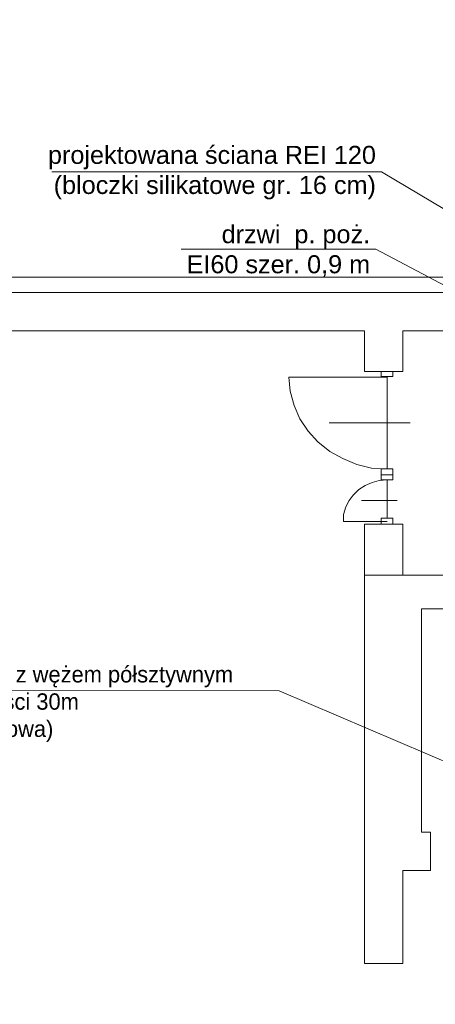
# Model space of a CAD drawing. Header units: centimetres. Extents: x -16053 to 7031, y -7778 to 254.
# Tile 72 of 256: x -13414 to -13033, y -1232 to -328. Entities that reach past the tile are written whole.
import ezdxf

# ---------------------------------------------------------------- set-up
doc = ezdxf.new("R2010")
doc.units = ezdxf.units.CM
doc.header["$MEASUREMENT"] = 0
for name, color, linetype, lineweight in [('konstrukcja', 250, 'CONTINUOUS', 15), ('opisy', 4, 'CONTINUOUS', 18), ('T - opisy', 250, 'CONTINUOUS', 13)]:
    doc.layers.add(name, color=color, linetype=linetype, lineweight=lineweight)
doc.styles.add('trafik_verdana', font='txt')

msp = doc.modelspace()

# ---------------------------------------------------------------- linework, layer by layer
at = {"layer": 'konstrukcja', "linetype": 'Continuous'}
for p, q in [((-13098.152, -613.935), (-13098.152, -651.068)), ((-13062.843, -651.068), (-13062.843, -613.935)), ((-13062.843, -613.935), (-12965.154, -613.935)), ((-13098.152, -651.068), (-13062.843, -651.068)), ((-13098.152, -791.127), (-13098.152, -838.127)), ((-13062.843, -791.127), (-13062.843, -838.127)), ((-13045.73, -869.025), (-13045.73, -997.327)), ((-12935.73, -869.025), (-13045.73, -869.025)), ((-13045.73, -869.025), (-13045.73, -1073.83)), ((-13045.73, -1073.83), (-13037.538, -1073.83)), ((-13037.538, -1073.83), (-13037.538, -1109.139)), ((-13037.538, -1109.139), (-13062.843, -1109.139))]:
    msp.add_line(p, q, dxfattribs=at)
for points in [[(-15638.641, -564.503), (-12486.132, -564.503), (-12486.132, -63.402), (-12486.132, -49.278), (-10713.023, -49.278), (-10698.899, -49.278), (-10698.899, -2695.694), (-10698.899, -2681.571), (-10462.328, -2681.571), (-10448.205, -2681.571), (-10448.205, -2749.835), (-10448.205, -2763.958), (-10462.328, -2763.958), (-10481.16, -2763.958), (-10481.16, -2855.762), (-10462.328, -2855.762), (-10448.205, -2855.762), (-10448.205, -2930.5), (-10448.205, -2944.623), (-10698.899, -2944.623), (-10698.899, -4582.965)], [(-15625.106, -1814.732), (-15625.106, -578.626), (-12965.154, -578.626)], [(-15589.797, -1779.423), (-15589.797, -613.935), (-13098.152, -613.935)], [(-13077.478, -740.517), (-13091.601, -739.929), (-13105.137, -736.398), (-13118.083, -731.102), (-13129.853, -724.628), (-13141.034, -715.801), (-13149.861, -705.797), (-13157.512, -694.615), (-13162.808, -682.257), (-13166.339, -669.311), (-13167.516, -656.364)], [(-13077.478, -656.364), (-13167.516, -656.364)], [(-13082.774, -651.068), (-13072.181, -651.068), (-13072.181, -655.775), (-13082.774, -655.775), (-13082.774, -651.068)], [(-13077.478, -740.517), (-13077.478, -655.775)], [(-13056.292, -698.146), (-13130.441, -698.146)], [(-13082.774, -740.517), (-13072.181, -740.517), (-13072.181, -745.814), (-13082.774, -745.814), (-13082.774, -740.517)], [(-13082.774, -750.522), (-13072.181, -750.522), (-13072.181, -745.814), (-13082.774, -745.814), (-13082.774, -750.522)], [(-13077.478, -750.522), (-13084.54, -751.11), (-13091.013, -752.875), (-13097.486, -755.818), (-13103.371, -759.349), (-13108.667, -764.645), (-13112.198, -769.353), (-13115.141, -775.238), (-13117.495, -782.3), (-13117.495, -788.773)], [(-13077.478, -750.522), (-13077.478, -785.831)], [(-13068.062, -769.353), (-13101.017, -769.353)], [(-13082.774, -791.127), (-13072.181, -791.127), (-13072.181, -785.831), (-13082.774, -785.831), (-13082.774, -791.127)], [(-13077.478, -788.773), (-13117.495, -788.773)], [(-13062.843, -791.127), (-13098.152, -791.127)], [(-13098.152, -1109.139), (-13098.152, -838.127)], [(-13062.843, -838.127), (-13098.152, -838.127)], [(-13062.843, -838.127), (-13098.152, -838.127)], [(-13062.843, -838.127), (-12472.008, -838.127)], [(-13098.152, -1109.139), (-13098.152, -1194.469)], [(-13062.843, -1194.469), (-13062.843, -1109.139), (-13062.843, -1194.469)], [(-13098.152, -1194.469), (-13062.843, -1194.469)]]:
    msp.add_lwpolyline(points, dxfattribs=at)
at = {"layer": 'opisy', "color": 251, "ltscale": 10}
for p, q in [((-13082.508, -467.917), (-13384.94, -467.917)), ((-12795.678, -639.349), (-13082.508, -467.917)), ((-13087.811, -538.776), (-13266.359, -538.776)), ((-12803.352, -690.273), (-13087.811, -538.776))]:
    msp.add_line(p, q, dxfattribs=at)
at = {"layer": 'T - opisy', "ltscale": 10}
for p in [(-13564.82, -943.809), (-12863.893, -1077.568)]:
    msp.add_line(p, (-13176.337, -944.172), dxfattribs=at)

# ---------------------------------------------------------------- texts
at = {"layer": 'opisy', "color": 251, "ltscale": 10, "char_height": 16.56, "attachment_point": 9}
for s, insert in [('{\\W1;\\fArial|b0|i0|c0|p0;\\Pprojektowana ściana REI 120 \\P(bloczki silikatowe gr. 16 cm)}', (-13087.669, -493.206)), ('{\\W1;\\fArial|b0|i0|c0|p0;\\Pdrzwi  p. poż.\\P EI60 szer. 0,9 m}', (-13092.972, -564.065))]:
    msp.add_mtext(s, dxfattribs=dict(at, insert=insert))
at = {"layer": 'T - opisy', "linetype": 'Continuous', "ltscale": 30, "insert": (-13556.42, -921.479), "char_height": 15, "width": 382.98119, "attachment_point": 1, "style": 'trafik_verdana'}
msp.add_mtext('Hydrant DN 25 z wężem półsztywnym 25mm o długości 30m\\P(szafka natynkowa)', dxfattribs=at)

doc.saveas('drawing.dxf')
